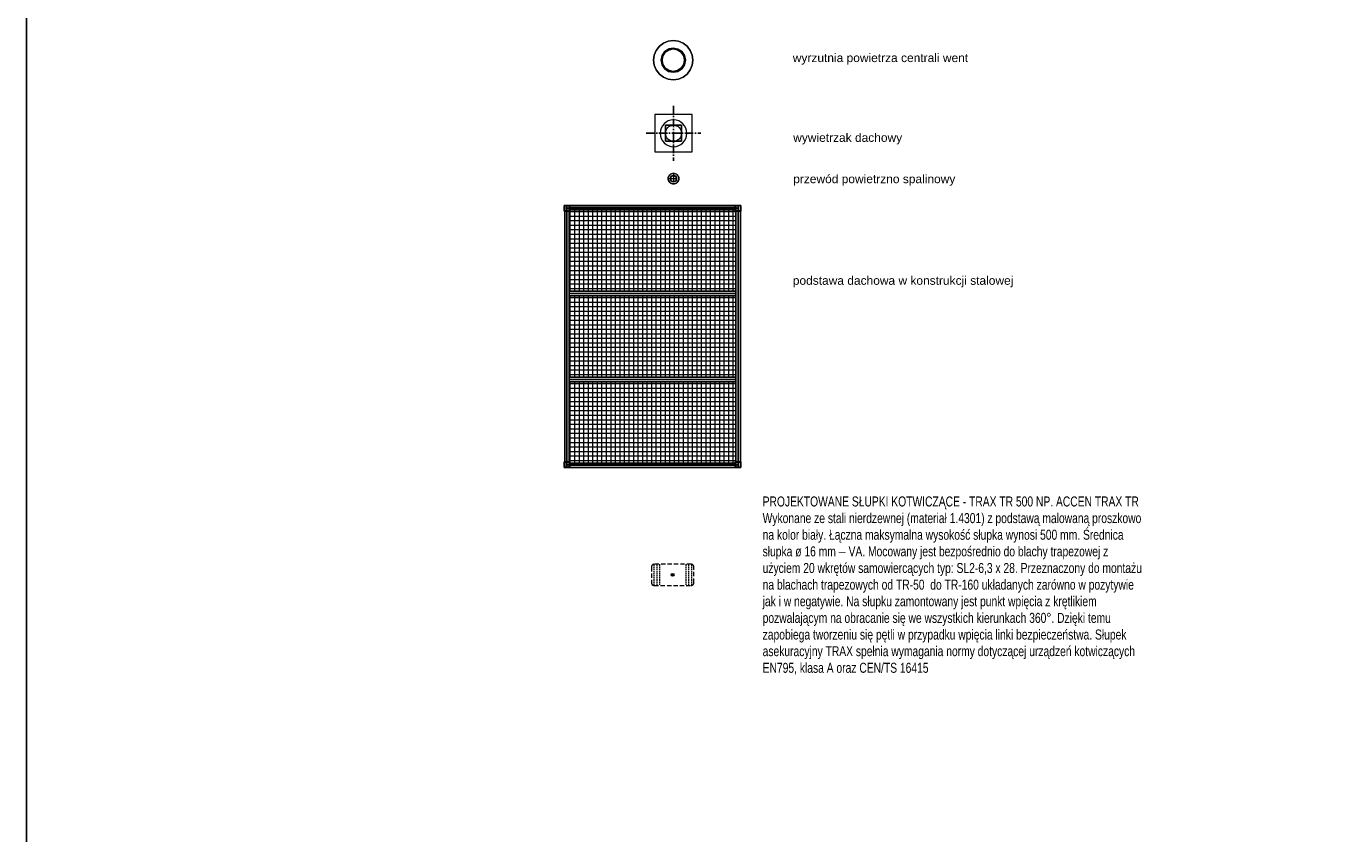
# Model space of a CAD drawing. Header units: centimetres. Extents: x 4120 to 19220, y -7417 to 180.
# Tile 1 of 223: x 4120 to 5970, y -5837 to -4704. Entities that reach past the tile are written whole.
import ezdxf

# ---------------------------------------------------------------- set-up
doc = ezdxf.new("R2010")
doc.units = ezdxf.units.CM
for name, pattern in [('1_VERDECKT', [15, 10, -5]), ('ACAD_ISO10W100', [18, 12, -3, 0, -3]), ('ArcadiaLine12069523096232300848', [20, 10, -10]), ('ArcadiaLine2077533452649863992', [0]), ('DASH', [0.75, 0.5, -0.25])]:
    doc.linetypes.add(name, pattern=pattern)
doc.layers.add('!UWAGI', color=6, linetype='Continuous', plot=False)
doc.layers.add('A-Opisy', color=7, linetype='Continuous', lineweight=5)
doc.layers.add('A_Dach', color=4, linetype='Continuous', lineweight=13)
doc.layers.add('A-Wymiarowanie', color=7, linetype='Continuous', lineweight=15, true_color=0x474747)
doc.layers.add('A_opisy', color=7, linetype='Continuous')
doc.styles.add('GENERATED_STYLE_2', font='arial.ttf')
doc.styles.add('style1', font='ARIALN.TTF', dxfattribs={"width": 0.9})

# ---------------------------------------------------------------- blocks, each defined once
blk = doc.blocks.new('PODSTAWA')
at = {"lineweight": 5, "transparency": 33554559}
h = blk.add_hatch(dxfattribs=at)
h.set_pattern_fill('ANSI37', color=8, scale=2, angle=45)
h.set_pattern_definition([(90, (120, 357.6), (-6.35, 4e-16), []), (180, (120, 357.6), (-8e-16, -6.35), [])])
h.paths.add_polyline_path([(3.2, 356), (4, 356), (4, 357.6), (120, 357.6), (236, 357.6), (236, 356), (236, 356), (236, 356), (236.8, 356), (236.8, 243.5), (120, 243.5), (3.2, 243.5)])
h.paths.add_polyline_path([(3.2, 4), (3.2, 116.5), (120, 116.5), (236.8, 116.5), (236.8, 4), (236, 4), (236, 2.4), (120, 2.4), (4, 2.4), (4, 4)])
h.paths.add_polyline_path([(3.2, 180), (3.2, 122.9), (120, 122.9), (236.8, 122.9), (236.8, 180), (236.8, 237.1), (120, 237.1), (3.2, 237.1)])
at = {"color": 5}
for p, q in [((-4, 356), (-4, 364)), ((-4, 364), (4, 364)), ((-4, 356), (-4, 364)), ((-4, 364), (4, 364)), ((4, 356), (-4, 356)), ((4, 356), (-4, 356)), ((3.6, 363.6), (-3.6, 363.6)), ((-3.6, 363.6), (-3.6, 356.4)), ((-3.6, 356.4), (3.6, 356.4)), ((-3.2, 180), (-3.2, 364)), ((-3.2, 364), (0, 364)), ((0, 364), (0, -4)), ((0, 364), (3.2, 364)), ((0, 360), (0, 0)), ((240, 360), (0, 360)), ((3.2, 364), (3.2, 180)), ((3.2, 360.8), (3.2, 364)), ((3.2, 364), (120, 364)), ((236.8, 360.8), (3.2, 360.8)), ((3.2, 357.6), (3.2, 360.8)), ((120, 357.6), (3.2, 357.6)), ((3.6, 356.4), (3.6, 363.6)), ((4, 364), (4, 356)), ((4, 364), (4, 356)), ((120, 364), (236.8, 364)), ((236.8, 357.6), (120, 357.6)), ((236, 356), (236, 364)), ((236, 364), (244, 364)), ((236, 356), (236, 364)), ((236, 364), (244, 364)), ((244, 356), (236, 356)), ((244, 356), (236, 356)), ((243.6, 363.6), (236.4, 363.6)), ((236.4, 363.6), (236.4, 356.4)), ((236.4, 356.4), (243.6, 356.4)), ((236.8, 180), (236.8, 364)), ((236.8, 364), (240, 364)), ((236.8, 364), (236.8, 360.8)), ((236.8, 360.8), (236.8, 357.6)), ((240, 364), (240, -4)), ((240, 364), (243.2, 364)), ((240, 0), (240, 360)), ((243.2, 364), (243.2, 180)), ((243.6, 356.4), (243.6, 363.6)), ((244, 364), (244, 356)), ((244, 364), (244, 356)), ((3.2, 240.3), (3.2, 243.5)), ((3.2, 243.5), (120, 243.5)), ((120, 243.5), (236.8, 243.5)), ((236.8, 243.5), (236.8, 240.3)), ((236.8, 240.3), (3.2, 240.3)), ((3.2, 237.1), (3.2, 240.3)), ((120, 237.1), (3.2, 237.1)), ((236.8, 237.1), (120, 237.1)), ((236.8, 240.3), (236.8, 237.1)), ((-3.2, -4), (-3.2, 180)), ((3.2, 180), (3.2, -4)), ((236.8, -4), (236.8, 180)), ((243.2, 180), (243.2, -4)), ((3.2, 119.7), (3.2, 122.9)), ((3.2, 122.9), (120, 122.9)), ((236.8, 119.7), (3.2, 119.7)), ((3.2, 116.5), (3.2, 119.7)), ((120, 116.5), (3.2, 116.5)), ((120, 122.9), (236.8, 122.9)), ((236.8, 116.5), (120, 116.5)), ((236.8, 122.9), (236.8, 119.7)), ((236.8, 119.7), (236.8, 116.5)), ((-4, 4), (4, 4)), ((-4, -4), (-4, 4)), ((-4, -4), (-4, 4)), ((-4, 4), (4, 4)), ((3.6, 3.6), (-3.6, 3.6)), ((-3.6, 3.6), (-3.6, -3.6)), ((0, 0), (240, 0)), ((3.2, -0.8), (3.2, 2.4)), ((3.2, 2.4), (120, 2.4)), ((3.6, -3.6), (3.6, 3.6)), ((4, 4), (4, -4)), ((4, 4), (4, -4)), ((120, 2.4), (236.8, 2.4)), ((236, 4), (244, 4)), ((236, -4), (236, 4)), ((236, -4), (236, 4)), ((236, 4), (244, 4)), ((243.6, 3.6), (236.4, 3.6)), ((236.4, 3.6), (236.4, -3.6)), ((236.8, 2.4), (236.8, -0.8)), ((243.6, -3.6), (243.6, 3.6)), ((244, 4), (244, -4)), ((244, 4), (244, -4)), ((4, -4), (-4, -4)), ((4, -4), (-4, -4)), ((-3.6, -3.6), (3.6, -3.6)), ((0, -4), (-3.2, -4)), ((3.2, -4), (0, -4)), ((236.8, -0.8), (3.2, -0.8)), ((3.2, -4), (3.2, -0.8)), ((120, -4), (3.2, -4)), ((236.8, -4), (120, -4)), ((244, -4), (236, -4)), ((244, -4), (236, -4)), ((236.4, -3.6), (243.6, -3.6)), ((236.8, -0.8), (236.8, -4)), ((240, -4), (236.8, -4)), ((243.2, -4), (240, -4))]:
    blk.add_line(p, q, dxfattribs=at)
blk = doc.blocks.new('W2')
at = {"color": 8, "linetype": 'ACAD_ISO10W100', "lineweight": 25}
for p, q in [((0, 38.5), (0, -38.5)), ((-38.5, 0), (38.5, 0))]:
    blk.add_line(p, q, dxfattribs=at)
at = {"color": 8}
for p, q in [((26.2, 26.2), (-26.2, 26.2)), ((-26.2, 26.2), (-26.2, -26.2)), ((26.2, -26.2), (26.2, 26.2)), ((-11.2, -11.2), (-11.2, 11.2)), ((-11.2, 11.2), (11.2, 11.2)), ((11.2, 11.2), (-11.2, 11.2)), ((-11.2, 11.2), (-11.2, -11.2)), ((-11.2, -11.2), (-11.2, 11.2)), ((-11.2, 11.2), (11.2, 11.2)), ((11.2, 11.2), (11.2, -11.2)), ((11.2, -11.2), (11.2, 11.2)), ((11.2, 11.2), (11.2, -11.2)), ((11.2, -11.2), (-11.2, -11.2)), ((-11.2, -11.2), (11.2, -11.2)), ((11.2, -11.2), (-11.2, -11.2)), ((-26.2, -26.2), (26.2, -26.2))]:
    blk.add_line(p, q, dxfattribs=at)
at = {"color": 5}
blk.add_circle((0, 0), 11.3, dxfattribs=at)
for start, end in [(0, 180), (180, 0)]:
    blk.add_arc((0, 0), 18.8, start, end, dxfattribs=at)
blk = doc.blocks.new('zabezp')
at = {"layer": 'A-Wymiarowanie', "true_color": 0x291af9}
h = blk.add_hatch(color=180, dxfattribs=at)
h.dxf.hatch_style = 1
h.paths.add_polyline_path([(-16112.59, 5302.07, 1), (-16114.59, 5302.07, 1)])
at = {"layer": 'A-Wymiarowanie', "color": 180, "linetype": '1_VERDECKT', "ltscale": 0.3, "true_color": 0x291af9}
blk.add_lwpolyline([(-16128.51, 5307.51), (-16128.51, 5296.63, 0.414214), (-16126.51, 5294.63), (-16100.67, 5294.63, 0.414214), (-16098.67, 5296.63), (-16098.67, 5307.51, 0.414214), (-16100.67, 5309.51), (-16126.51, 5309.51, 0.414214)], format="xyb", close=True, dxfattribs=at)
at = {"layer": 'A-Wymiarowanie', "color": 180, "linetype": 'DASH', "ltscale": 2, "true_color": 0x291af9}
for points in [[(-16126.73, 5309.51), (-16126.73, 5294.63)], [(-16124.73, 5309.51), (-16124.73, 5294.63)], [(-16122.73, 5309.51), (-16122.73, 5294.63)], [(-16104.44, 5309.51), (-16104.44, 5294.63)], [(-16102.44, 5309.51), (-16102.44, 5294.63)], [(-16100.44, 5309.51), (-16100.44, 5294.63)]]:
    blk.add_lwpolyline(points, dxfattribs=at)
at = {"layer": 'A-Wymiarowanie', "color": 180, "true_color": 0x291af9}
blk.add_circle((-16113.59, 5302.07), 1, dxfattribs=at)

msp = doc.modelspace()

# ---------------------------------------------------------------- linework, layer by layer
at = {"layer": '!UWAGI'}
msp.add_lwpolyline([(19219.7, -7416.68), (4119.7, -7416.68), (4119.7, 180), (19219.7, 180)], close=True, dxfattribs=at)
at = {"layer": 'A_Dach', "color": 3, "linetype": 'ArcadiaLine2077533452649863992', "lineweight": 18}
for p, q in [((5007.49, -4731.87), (5003.12, -4737.56)), ((5003.12, -4737.56), (5007.49, -4731.87)), ((5013.18, -4727.5), (5007.49, -4731.87)), ((5007.49, -4731.87), (5013.18, -4727.5)), ((5019.82, -4724.75), (5013.18, -4727.5)), ((5013.18, -4727.5), (5019.82, -4724.75)), ((5014.95, -4739.33), (5020.45, -4735.65)), ((5020.45, -4735.65), (5014.95, -4739.33)), ((5019.06, -4737.67), (5022.86, -4736.1)), ((5026.93, -4723.81), (5019.82, -4724.75)), ((5019.82, -4724.75), (5026.93, -4723.81)), ((5020.45, -4735.65), (5026.93, -4734.36)), ((5026.93, -4734.36), (5020.45, -4735.65)), ((5026.93, -4734.36), (5020.83, -4735.58)), ((5026.93, -4735.36), (5020.83, -4736.58)), ((5020.83, -4736.58), (5026.93, -4735.36)), ((5026.93, -4735.36), (5020.83, -4736.58)), ((5026.93, -4735.36), (5020.83, -4736.58)), ((5020.83, -4736.58), (5026.93, -4735.36)), ((5020.91, -4736.76), (5026.93, -4735.56)), ((5021.59, -4736.63), (5026.93, -4735.56)), ((5022.86, -4736.1), (5021.59, -4736.63)), ((5022.51, -4736.24), (5023.96, -4735.96)), ((5026.93, -4735.56), (5022.86, -4736.1)), ((5022.86, -4736.1), (5026.93, -4735.56)), ((5034.05, -4724.75), (5026.93, -4723.81)), ((5026.93, -4723.81), (5034.05, -4724.75)), ((5033.42, -4735.65), (5026.93, -4734.36)), ((5026.93, -4734.36), (5033.42, -4735.65)), ((5033.42, -4735.65), (5026.93, -4734.36)), ((5033.04, -4736.58), (5026.93, -4735.36)), ((5026.93, -4735.36), (5033.04, -4736.58)), ((5033.04, -4736.58), (5026.93, -4735.36)), ((5033.04, -4736.58), (5026.93, -4735.36)), ((5026.93, -4735.36), (5033.04, -4736.58)), ((5026.93, -4735.56), (5032.96, -4736.76)), ((5026.93, -4735.56), (5032.28, -4736.63)), ((5031.01, -4736.1), (5026.93, -4735.56)), ((5026.93, -4735.56), (5031.01, -4736.1)), ((5029.91, -4735.96), (5031.35, -4736.24)), ((5032.28, -4736.63), (5031.01, -4736.1)), ((5031.01, -4736.1), (5034.81, -4737.67)), ((5038.92, -4739.33), (5033.42, -4735.65)), ((5033.42, -4735.65), (5038.92, -4739.33)), ((5038.92, -4739.33), (5033.42, -4735.65)), ((5040.68, -4727.5), (5034.05, -4724.75)), ((5034.05, -4724.75), (5040.68, -4727.5)), ((5046.38, -4731.87), (5040.68, -4727.5)), ((5040.68, -4727.5), (5046.38, -4731.87)), ((5042.88, -4729.19), (5042.88, -4729.55)), ((5050.75, -4737.56), (5046.38, -4731.87)), ((5046.38, -4731.87), (5050.75, -4737.56)), ((5000.37, -4744.2), (4999.43, -4751.31)), ((4999.43, -4751.31), (5000.37, -4744.2)), ((4999.43, -4751.31), (5000.37, -4758.43)), ((5000.37, -4758.43), (4999.43, -4751.31)), ((5003.12, -4737.56), (5000.37, -4744.2)), ((5000.37, -4744.2), (5003.12, -4737.56)), ((5011.27, -4744.83), (5009.98, -4751.31)), ((5009.98, -4751.31), (5011.27, -4744.83)), ((5011.27, -4744.83), (5009.98, -4751.31)), ((5009.98, -4751.31), (5011.27, -4757.8)), ((5011.27, -4757.8), (5009.98, -4751.31)), ((5009.98, -4751.31), (5011.27, -4757.8)), ((5010.98, -4751.31), (5012.2, -4745.21)), ((5012.2, -4745.21), (5010.98, -4751.31)), ((5010.98, -4751.31), (5012.2, -4745.21)), ((5010.98, -4750.93), (5010.98, -4751.31)), ((5010.98, -4751.31), (5012.2, -4757.42)), ((5012.2, -4757.42), (5010.98, -4751.31)), ((5010.98, -4751.31), (5012.2, -4757.42)), ((5012.2, -4757.42), (5010.98, -4751.31)), ((5012.2, -4745.21), (5010.99, -4751.31)), ((5012.2, -4745.21), (5010.99, -4751.31)), ((5011.18, -4751.31), (5012.38, -4745.29)), ((5011.18, -4751.31), (5012.25, -4745.96)), ((5011.72, -4747.24), (5011.18, -4751.31)), ((5011.18, -4751.31), (5011.72, -4747.24)), ((5012.38, -4757.34), (5011.18, -4751.31)), ((5012.25, -4756.66), (5011.18, -4751.31)), ((5011.18, -4751.31), (5011.72, -4755.39)), ((5011.72, -4755.39), (5011.18, -4751.31)), ((5011.27, -4744.83), (5014.95, -4739.33)), ((5014.95, -4739.33), (5011.27, -4744.83)), ((5011.86, -4743.95), (5011.27, -4744.83)), ((5011.58, -4748.34), (5011.86, -4746.89)), ((5011.86, -4755.73), (5011.58, -4754.29)), ((5011.72, -4747.24), (5013.29, -4743.44)), ((5012.25, -4745.96), (5011.72, -4747.24)), ((5015.66, -4740.04), (5012.2, -4745.21)), ((5012.2, -4745.21), (5015.66, -4740.04)), ((5015.66, -4740.04), (5012.2, -4745.21)), ((5015.66, -4740.04), (5012.2, -4745.21)), ((5012.2, -4745.21), (5015.66, -4740.04)), ((5012.77, -4744.71), (5012.25, -4745.96)), ((5012.25, -4745.96), (5012.38, -4745.29)), ((5012.38, -4745.29), (5015.8, -4740.18)), ((5012.38, -4745.29), (5012.77, -4744.71)), ((5012.77, -4744.71), (5015.8, -4740.18)), ((5013.29, -4743.44), (5012.77, -4744.71)), ((5013.15, -4743.78), (5013.97, -4742.56)), ((5015.8, -4740.18), (5013.29, -4743.44)), ((5013.29, -4743.44), (5015.8, -4740.18)), ((5020.83, -4736.58), (5015.66, -4740.04)), ((5015.66, -4740.04), (5020.83, -4736.58)), ((5020.83, -4736.58), (5015.66, -4740.04)), ((5020.83, -4736.58), (5015.66, -4740.04)), ((5015.66, -4740.04), (5020.83, -4736.58)), ((5015.8, -4740.18), (5020.91, -4736.76)), ((5015.8, -4740.18), (5020.33, -4737.15)), ((5019.06, -4737.67), (5015.8, -4740.18)), ((5015.8, -4740.18), (5019.06, -4737.67)), ((5018.18, -4738.35), (5019.4, -4737.53)), ((5020.33, -4737.15), (5019.06, -4737.67)), ((5021.59, -4736.63), (5020.33, -4737.15)), ((5020.33, -4737.15), (5020.91, -4736.76)), ((5020.91, -4736.76), (5021.59, -4736.63)), ((5032.28, -4736.63), (5032.96, -4736.76)), ((5033.54, -4737.15), (5032.28, -4736.63)), ((5032.96, -4736.76), (5038.07, -4740.18)), ((5032.96, -4736.76), (5033.54, -4737.15)), ((5038.21, -4740.04), (5033.04, -4736.58)), ((5033.04, -4736.58), (5038.21, -4740.04)), ((5038.21, -4740.04), (5033.04, -4736.58)), ((5038.21, -4740.04), (5033.04, -4736.58)), ((5033.04, -4736.58), (5038.21, -4740.04)), ((5033.54, -4737.15), (5038.07, -4740.18)), ((5034.81, -4737.67), (5033.54, -4737.15)), ((5034.46, -4737.53), (5035.69, -4738.35)), ((5038.07, -4740.18), (5034.81, -4737.67)), ((5034.81, -4737.67), (5038.07, -4740.18)), ((5038.07, -4740.18), (5041.49, -4745.29)), ((5038.07, -4740.18), (5041.1, -4744.71)), ((5040.57, -4743.44), (5038.07, -4740.18)), ((5038.07, -4740.18), (5040.57, -4743.44)), ((5041.67, -4745.21), (5038.21, -4740.04)), ((5038.21, -4740.04), (5041.67, -4745.21)), ((5041.67, -4745.21), (5038.21, -4740.04)), ((5041.67, -4745.21), (5038.21, -4740.04)), ((5038.21, -4740.04), (5041.67, -4745.21)), ((5042.59, -4744.83), (5038.92, -4739.33)), ((5038.92, -4739.33), (5042.59, -4744.83)), ((5042.59, -4744.83), (5038.92, -4739.33)), ((5039.9, -4742.56), (5040.72, -4743.78)), ((5041.1, -4744.71), (5040.57, -4743.44)), ((5040.57, -4743.44), (5042.15, -4747.24)), ((5041.1, -4744.71), (5041.49, -4745.29)), ((5041.62, -4745.96), (5041.1, -4744.71)), ((5041.49, -4745.29), (5042.68, -4751.31)), ((5041.49, -4745.29), (5041.62, -4745.96)), ((5042.68, -4751.31), (5041.49, -4757.34)), ((5041.62, -4745.96), (5042.68, -4751.31)), ((5042.15, -4747.24), (5041.62, -4745.96)), ((5042.68, -4751.31), (5041.62, -4756.66)), ((5042.88, -4751.31), (5041.67, -4745.21)), ((5041.67, -4745.21), (5042.88, -4751.31)), ((5042.88, -4751.31), (5041.67, -4745.21)), ((5042.88, -4751.31), (5041.67, -4745.21)), ((5041.67, -4745.21), (5042.88, -4751.31)), ((5041.67, -4757.42), (5042.88, -4751.31)), ((5042.88, -4751.31), (5041.67, -4757.42)), ((5041.67, -4757.42), (5042.88, -4751.31)), ((5042.88, -4751.31), (5041.67, -4757.42)), ((5042.01, -4746.89), (5042.29, -4748.34)), ((5042.29, -4754.29), (5042.01, -4755.73)), ((5042.68, -4751.31), (5042.15, -4747.24)), ((5042.15, -4747.24), (5042.68, -4751.31)), ((5042.15, -4755.39), (5042.68, -4751.31)), ((5042.68, -4751.31), (5042.15, -4755.39)), ((5043.88, -4751.31), (5042.59, -4744.83)), ((5042.59, -4744.83), (5043.88, -4751.31)), ((5043.88, -4751.31), (5042.59, -4744.83)), ((5042.59, -4757.8), (5043.88, -4751.31)), ((5043.88, -4751.31), (5042.59, -4757.8)), ((5042.59, -4757.8), (5043.88, -4751.31)), ((5042.88, -4751.31), (5042.88, -4750.93)), ((5053.5, -4744.2), (5050.75, -4737.56)), ((5050.75, -4737.56), (5053.5, -4744.2)), ((5054.43, -4751.31), (5053.5, -4744.2)), ((5053.5, -4744.2), (5054.43, -4751.31)), ((5053.5, -4758.43), (5054.43, -4751.31)), ((5054.43, -4751.31), (5053.5, -4758.43)), ((5000.37, -4758.43), (5003.12, -4765.06)), ((5003.12, -4765.06), (5000.37, -4758.43)), ((5003.12, -4765.06), (5007.49, -4770.76)), ((5007.49, -4770.76), (5003.12, -4765.06)), ((5007.49, -4770.76), (5013.18, -4775.13)), ((5013.18, -4775.13), (5007.49, -4770.76)), ((5011.27, -4757.8), (5014.95, -4763.3)), ((5014.95, -4763.3), (5011.27, -4757.8)), ((5011.27, -4757.8), (5014.95, -4763.3)), ((5011.72, -4755.39), (5012.25, -4756.66)), ((5013.29, -4759.19), (5011.72, -4755.39)), ((5012.2, -4757.42), (5015.66, -4762.59)), ((5015.66, -4762.59), (5012.2, -4757.42)), ((5012.2, -4757.42), (5015.66, -4762.59)), ((5012.2, -4757.42), (5015.66, -4762.59)), ((5015.66, -4762.59), (5012.2, -4757.42)), ((5012.38, -4757.34), (5012.25, -4756.66)), ((5012.25, -4756.66), (5012.77, -4757.92)), ((5015.8, -4762.45), (5012.38, -4757.34)), ((5012.77, -4757.92), (5012.38, -4757.34)), ((5015.8, -4762.45), (5012.77, -4757.92)), ((5012.77, -4757.92), (5013.29, -4759.19)), ((5013.97, -4760.07), (5013.15, -4758.84)), ((5013.29, -4759.19), (5015.8, -4762.45)), ((5015.8, -4762.45), (5013.29, -4759.19)), ((5014.95, -4763.3), (5020.45, -4766.97)), ((5020.45, -4766.97), (5014.95, -4763.3)), ((5014.95, -4763.3), (5020.45, -4766.97)), ((5015.66, -4762.59), (5020.83, -4766.05)), ((5020.83, -4766.05), (5015.66, -4762.59)), ((5015.66, -4762.59), (5020.83, -4766.05)), ((5015.66, -4762.59), (5020.83, -4766.05)), ((5020.83, -4766.05), (5015.66, -4762.59)), ((5020.91, -4765.87), (5015.8, -4762.45)), ((5020.33, -4765.48), (5015.8, -4762.45)), ((5015.8, -4762.45), (5019.06, -4764.95)), ((5019.06, -4764.95), (5015.8, -4762.45)), ((5019.4, -4765.1), (5018.18, -4764.28)), ((5019.06, -4764.95), (5020.33, -4765.48)), ((5022.86, -4766.53), (5019.06, -4764.95)), ((5020.91, -4765.87), (5020.33, -4765.48)), ((5020.33, -4765.48), (5021.59, -4766)), ((5020.45, -4766.97), (5026.93, -4768.26)), ((5026.93, -4768.26), (5020.45, -4766.97)), ((5020.45, -4766.97), (5026.93, -4768.26)), ((5020.83, -4766.05), (5026.93, -4767.26)), ((5026.93, -4767.26), (5020.83, -4766.05)), ((5020.83, -4766.05), (5026.93, -4767.26)), ((5020.83, -4766.05), (5026.93, -4767.26)), ((5026.93, -4767.26), (5020.83, -4766.05)), ((5026.93, -4767.06), (5020.91, -4765.87)), ((5021.59, -4766), (5020.91, -4765.87)), ((5026.93, -4767.06), (5021.59, -4766)), ((5021.59, -4766), (5022.86, -4766.53)), ((5023.96, -4766.67), (5022.51, -4766.38)), ((5022.86, -4766.53), (5026.93, -4767.06)), ((5026.93, -4767.06), (5022.86, -4766.53)), ((5032.96, -4765.87), (5026.93, -4767.06)), ((5032.28, -4766), (5026.93, -4767.06)), ((5026.93, -4767.26), (5033.04, -4766.05)), ((5033.04, -4766.05), (5026.93, -4767.26)), ((5026.93, -4767.26), (5033.04, -4766.05)), ((5026.93, -4767.26), (5033.04, -4766.05)), ((5033.04, -4766.05), (5026.93, -4767.26)), ((5026.93, -4767.06), (5031.01, -4766.53)), ((5031.01, -4766.53), (5026.93, -4767.06)), ((5026.93, -4768.26), (5033.42, -4766.97)), ((5033.42, -4766.97), (5026.93, -4768.26)), ((5026.93, -4768.26), (5033.42, -4766.97)), ((5031.35, -4766.38), (5029.91, -4766.67)), ((5034.81, -4764.95), (5031.01, -4766.53)), ((5031.01, -4766.53), (5032.28, -4766)), ((5032.28, -4766), (5033.54, -4765.48)), ((5032.96, -4765.87), (5032.28, -4766)), ((5038.07, -4762.45), (5032.96, -4765.87)), ((5033.54, -4765.48), (5032.96, -4765.87)), ((5033.04, -4766.05), (5038.21, -4762.59)), ((5038.21, -4762.59), (5033.04, -4766.05)), ((5033.04, -4766.05), (5038.21, -4762.59)), ((5033.04, -4766.05), (5038.21, -4762.59)), ((5038.21, -4762.59), (5033.04, -4766.05)), ((5033.42, -4766.97), (5038.92, -4763.3)), ((5038.92, -4763.3), (5033.42, -4766.97)), ((5033.42, -4766.97), (5038.92, -4763.3)), ((5038.07, -4762.45), (5033.54, -4765.48)), ((5033.54, -4765.48), (5034.81, -4764.95)), ((5035.69, -4764.28), (5034.46, -4765.1)), ((5034.81, -4764.95), (5038.07, -4762.45)), ((5038.07, -4762.45), (5034.81, -4764.95)), ((5041.49, -4757.34), (5038.07, -4762.45)), ((5041.1, -4757.92), (5038.07, -4762.45)), ((5038.07, -4762.45), (5040.57, -4759.19)), ((5040.57, -4759.19), (5038.07, -4762.45)), ((5038.21, -4762.59), (5041.67, -4757.42)), ((5041.67, -4757.42), (5038.21, -4762.59)), ((5038.21, -4762.59), (5041.67, -4757.42)), ((5038.21, -4762.59), (5041.67, -4757.42)), ((5041.67, -4757.42), (5038.21, -4762.59)), ((5038.92, -4763.3), (5042.59, -4757.8)), ((5042.59, -4757.8), (5038.92, -4763.3)), ((5038.92, -4763.3), (5042.59, -4757.8)), ((5040.72, -4758.84), (5039.9, -4760.07)), ((5042.15, -4755.39), (5040.57, -4759.19)), ((5040.57, -4759.19), (5041.1, -4757.92)), ((5040.68, -4775.13), (5046.38, -4770.76)), ((5046.38, -4770.76), (5040.68, -4775.13)), ((5041.1, -4757.92), (5041.62, -4756.66)), ((5041.49, -4757.34), (5041.1, -4757.92)), ((5041.62, -4756.66), (5041.49, -4757.34)), ((5041.62, -4756.66), (5042.15, -4755.39)), ((5046.38, -4770.76), (5050.75, -4765.06)), ((5050.75, -4765.06), (5046.38, -4770.76)), ((5050.75, -4765.06), (5053.5, -4758.43)), ((5053.5, -4758.43), (5050.75, -4765.06)), ((5013.18, -4775.13), (5019.82, -4777.88)), ((5019.82, -4777.88), (5013.18, -4775.13)), ((5019.82, -4777.88), (5026.93, -4778.81)), ((5026.93, -4778.81), (5019.82, -4777.88)), ((5026.93, -4778.81), (5034.05, -4777.88)), ((5034.05, -4777.88), (5026.93, -4778.81)), ((5034.05, -4777.88), (5040.68, -4775.13)), ((5040.68, -4775.13), (5034.05, -4777.88))]:
    msp.add_line(p, q, dxfattribs=at)
at = {"layer": 'A_Dach', "color": 3, "linetype": 'ArcadiaLine12069523096232300848', "lineweight": 18}
for p, q in [((5019.97, -4916.06), (5019.83, -4917.51)), ((5019.83, -4917.51), (5019.97, -4916.06)), ((5019.83, -4917.51), (5019.97, -4918.96)), ((5019.97, -4918.96), (5019.83, -4917.51)), ((5019.83, -4917.51), (5034.67, -4917.51)), ((5020.39, -4914.67), (5019.97, -4916.06)), ((5019.97, -4916.06), (5020.39, -4914.67)), ((5019.97, -4918.96), (5020.39, -4920.35)), ((5020.39, -4920.35), (5019.97, -4918.96)), ((5021.08, -4913.39), (5020.39, -4914.67)), ((5020.39, -4914.67), (5021.08, -4913.39)), ((5020.39, -4920.35), (5021.08, -4921.63)), ((5021.08, -4921.63), (5020.39, -4920.35)), ((5022, -4912.26), (5021.08, -4913.39)), ((5021.08, -4913.39), (5022, -4912.26)), ((5023.12, -4911.34), (5022, -4912.26)), ((5022, -4912.26), (5023.12, -4911.34)), ((5023.23, -4915.85), (5022.9, -4917.51)), ((5023.23, -4915.85), (5022.9, -4917.51)), ((5022.9, -4917.51), (5023.23, -4915.85)), ((5023.23, -4915.85), (5022.9, -4917.51)), ((5023.23, -4915.85), (5022.9, -4917.51)), ((5023.23, -4915.85), (5022.9, -4917.51)), ((5022.9, -4917.51), (5023.23, -4915.85)), ((5022.9, -4917.51), (5023.23, -4915.85)), ((5022.9, -4917.51), (5023.23, -4919.17)), ((5022.9, -4917.51), (5023.23, -4919.17)), ((5023.23, -4919.17), (5022.9, -4917.51)), ((5022.9, -4917.51), (5023.23, -4919.17)), ((5022.9, -4917.51), (5023.23, -4919.17)), ((5022.9, -4917.51), (5023.23, -4919.17)), ((5023.23, -4919.17), (5022.9, -4917.51)), ((5023.23, -4919.17), (5022.9, -4917.51)), ((5023.01, -4917.51), (5023.33, -4915.89)), ((5023.15, -4916.41), (5023.01, -4917.51)), ((5023.01, -4917.51), (5023.15, -4916.41)), ((5023.29, -4918.95), (5023.01, -4917.51)), ((5023.01, -4917.51), (5023.15, -4918.61)), ((5023.15, -4918.61), (5023.01, -4917.51)), ((5024.41, -4910.65), (5023.12, -4911.34)), ((5023.12, -4911.34), (5024.41, -4910.65)), ((5023.57, -4915.39), (5023.15, -4916.41)), ((5023.15, -4916.41), (5023.57, -4915.39)), ((5023.15, -4918.61), (5023.29, -4918.95)), ((5023.57, -4919.63), (5023.15, -4918.61)), ((5024.17, -4914.44), (5023.23, -4915.85)), ((5024.17, -4914.44), (5023.23, -4915.85)), ((5023.23, -4915.85), (5024.17, -4914.44)), ((5024.17, -4914.44), (5023.23, -4915.85)), ((5024.17, -4914.44), (5023.23, -4915.85)), ((5024.17, -4914.44), (5023.23, -4915.85)), ((5023.23, -4915.85), (5024.17, -4914.44)), ((5023.23, -4915.85), (5024.17, -4914.44)), ((5023.23, -4919.17), (5024.17, -4920.58)), ((5023.23, -4919.17), (5024.17, -4920.58)), ((5024.17, -4920.58), (5023.23, -4919.17)), ((5023.23, -4919.17), (5024.17, -4920.58)), ((5023.23, -4919.17), (5024.17, -4920.58)), ((5023.23, -4919.17), (5024.17, -4920.58)), ((5024.17, -4920.58), (5023.23, -4919.17)), ((5024.17, -4920.58), (5023.23, -4919.17)), ((5023.33, -4919.13), (5023.29, -4918.95)), ((5023.29, -4918.95), (5023.43, -4919.29)), ((5023.33, -4915.89), (5024.25, -4914.51)), ((5023.43, -4919.29), (5023.33, -4919.13)), ((5024.25, -4920.51), (5023.43, -4919.29)), ((5023.43, -4919.29), (5023.57, -4919.63)), ((5024.25, -4914.51), (5023.57, -4915.39)), ((5023.57, -4915.39), (5024.25, -4914.51)), ((5023.57, -4919.63), (5024.25, -4920.51)), ((5024.25, -4920.51), (5023.57, -4919.63)), ((5025.58, -4913.49), (5024.17, -4914.44)), ((5025.58, -4913.49), (5024.17, -4914.44)), ((5024.17, -4914.44), (5025.58, -4913.49)), ((5025.58, -4913.49), (5024.17, -4914.44)), ((5025.58, -4913.49), (5024.17, -4914.44)), ((5024.17, -4914.44), (5025.58, -4913.49)), ((5024.17, -4914.44), (5025.58, -4913.49)), ((5024.17, -4920.58), (5025.58, -4921.52)), ((5024.17, -4920.58), (5025.58, -4921.52)), ((5025.58, -4921.52), (5024.17, -4920.58)), ((5024.17, -4920.58), (5025.58, -4921.52)), ((5024.17, -4920.58), (5025.58, -4921.52)), ((5024.17, -4920.58), (5025.58, -4921.52)), ((5025.58, -4921.52), (5024.17, -4920.58)), ((5025.58, -4921.52), (5024.17, -4920.58)), ((5024.25, -4914.51), (5025.62, -4913.59)), ((5025.13, -4913.84), (5024.25, -4914.51)), ((5024.25, -4914.51), (5025.13, -4913.84)), ((5025.47, -4921.32), (5024.25, -4920.51)), ((5024.25, -4920.51), (5024.25, -4920.51)), ((5024.25, -4920.51), (5024.25, -4920.51)), ((5024.25, -4920.51), (5024.25, -4920.51)), ((5024.25, -4920.51), (5025.13, -4921.18)), ((5025.13, -4921.18), (5024.25, -4920.51)), ((5025.8, -4910.23), (5024.41, -4910.65)), ((5024.41, -4910.65), (5025.8, -4910.23)), ((5026.15, -4913.41), (5025.13, -4913.84)), ((5025.13, -4913.84), (5026.15, -4913.41)), ((5025.13, -4921.18), (5025.47, -4921.32)), ((5026.15, -4921.6), (5025.13, -4921.18)), ((5025.62, -4921.43), (5025.47, -4921.32)), ((5025.47, -4921.32), (5025.81, -4921.46)), ((5027.25, -4913.16), (5025.58, -4913.49)), ((5027.24, -4913.16), (5025.58, -4913.49)), ((5025.58, -4913.49), (5027.25, -4913.16)), ((5027.24, -4913.16), (5025.58, -4913.49)), ((5027.25, -4913.16), (5025.58, -4913.49)), ((5025.58, -4913.49), (5027.25, -4913.16)), ((5025.58, -4913.49), (5027.25, -4913.16)), ((5025.62, -4913.59), (5027.25, -4913.27)), ((5025.81, -4921.46), (5025.62, -4921.43)), ((5027.25, -4910.09), (5025.8, -4910.23)), ((5025.8, -4910.23), (5027.25, -4910.09)), ((5027.25, -4913.27), (5026.15, -4913.41)), ((5026.15, -4913.41), (5027.25, -4913.27)), ((5027.25, -4913.16), (5027.08, -4913.16)), ((5027.08, -4913.16), (5027.25, -4913.16)), ((5027.25, -4913.16), (5027.16, -4913.18)), ((5028.69, -4910.23), (5027.25, -4910.09)), ((5027.25, -4910.09), (5028.69, -4910.23)), ((5027.25, -4910.09), (5027.25, -4924.93)), ((5028.91, -4913.49), (5027.25, -4913.16)), ((5028.91, -4913.49), (5027.25, -4913.16)), ((5027.25, -4913.16), (5028.91, -4913.49)), ((5028.91, -4913.49), (5027.25, -4913.16)), ((5027.25, -4913.16), (5028.91, -4913.49)), ((5027.25, -4913.16), (5028.91, -4913.49)), ((5027.25, -4913.27), (5028.87, -4913.59)), ((5028.34, -4913.41), (5027.25, -4913.27)), ((5027.25, -4913.27), (5028.34, -4913.41)), ((5029.37, -4913.84), (5028.34, -4913.41)), ((5028.34, -4913.41), (5029.37, -4913.84)), ((5029.37, -4921.18), (5028.34, -4921.6)), ((5030.09, -4910.65), (5028.69, -4910.23)), ((5028.69, -4910.23), (5030.09, -4910.65)), ((5028.69, -4921.46), (5029.02, -4921.32)), ((5028.87, -4921.43), (5028.69, -4921.46)), ((5028.87, -4913.59), (5030.24, -4914.51)), ((5029.02, -4921.32), (5028.87, -4921.43)), ((5030.32, -4914.44), (5028.91, -4913.49)), ((5030.32, -4914.44), (5028.91, -4913.49)), ((5028.91, -4913.49), (5030.32, -4914.44)), ((5030.32, -4914.44), (5028.91, -4913.49)), ((5030.32, -4914.44), (5028.91, -4913.49)), ((5028.91, -4913.49), (5030.32, -4914.44)), ((5028.91, -4913.49), (5030.32, -4914.44)), ((5028.91, -4921.52), (5030.32, -4920.58)), ((5028.91, -4921.52), (5030.32, -4920.58)), ((5030.32, -4920.58), (5028.91, -4921.52)), ((5028.91, -4921.52), (5030.32, -4920.58)), ((5028.91, -4921.52), (5030.32, -4920.58)), ((5030.32, -4920.58), (5028.91, -4921.52)), ((5030.32, -4920.58), (5028.91, -4921.52)), ((5030.24, -4920.51), (5029.02, -4921.32)), ((5029.02, -4921.32), (5029.37, -4921.18)), ((5030.24, -4914.51), (5029.37, -4913.84)), ((5029.37, -4913.84), (5030.24, -4914.51)), ((5029.37, -4921.18), (5030.24, -4920.51)), ((5030.24, -4920.51), (5029.37, -4921.18)), ((5031.37, -4911.34), (5030.09, -4910.65)), ((5030.09, -4910.65), (5031.37, -4911.34)), ((5030.24, -4914.51), (5031.16, -4915.89)), ((5030.92, -4915.39), (5030.24, -4914.51)), ((5030.24, -4914.51), (5030.92, -4915.39)), ((5031.06, -4919.29), (5030.24, -4920.51)), ((5030.24, -4920.51), (5030.92, -4919.63)), ((5030.92, -4919.63), (5030.24, -4920.51)), ((5031.26, -4915.85), (5030.32, -4914.44)), ((5031.26, -4915.85), (5030.32, -4914.44)), ((5030.32, -4914.44), (5031.26, -4915.85)), ((5031.26, -4915.85), (5030.32, -4914.44)), ((5031.26, -4915.85), (5030.32, -4914.44)), ((5030.32, -4914.44), (5031.26, -4915.85)), ((5030.32, -4914.44), (5031.26, -4915.85)), ((5030.32, -4920.58), (5031.26, -4919.17)), ((5030.32, -4920.58), (5031.26, -4919.17)), ((5031.26, -4919.17), (5030.32, -4920.58)), ((5030.32, -4920.58), (5031.26, -4919.17)), ((5030.32, -4920.58), (5031.26, -4919.17)), ((5031.26, -4919.17), (5030.32, -4920.58)), ((5031.26, -4919.17), (5030.32, -4920.58)), ((5031.34, -4916.41), (5030.92, -4915.39)), ((5030.92, -4915.39), (5031.34, -4916.41)), ((5031.34, -4918.61), (5030.92, -4919.63)), ((5030.92, -4919.63), (5031.06, -4919.29)), ((5031.06, -4919.29), (5031.2, -4918.95)), ((5031.16, -4919.13), (5031.06, -4919.29)), ((5031.16, -4915.89), (5031.49, -4917.51)), ((5031.2, -4918.95), (5031.16, -4919.13)), ((5031.49, -4917.51), (5031.2, -4918.95)), ((5031.2, -4918.95), (5031.34, -4918.61)), ((5031.59, -4917.51), (5031.26, -4915.85)), ((5031.59, -4917.51), (5031.26, -4915.85)), ((5031.26, -4915.85), (5031.59, -4917.51)), ((5031.59, -4917.51), (5031.26, -4915.85)), ((5031.59, -4917.51), (5031.26, -4915.85)), ((5031.26, -4915.85), (5031.59, -4917.51)), ((5031.26, -4915.85), (5031.59, -4917.51)), ((5031.26, -4919.17), (5031.59, -4917.51)), ((5031.26, -4919.17), (5031.59, -4917.51)), ((5031.59, -4917.51), (5031.26, -4919.17)), ((5031.26, -4919.17), (5031.59, -4917.51)), ((5031.26, -4919.17), (5031.59, -4917.51)), ((5031.59, -4917.51), (5031.26, -4919.17)), ((5031.59, -4917.51), (5031.26, -4919.17)), ((5031.49, -4917.51), (5031.34, -4916.41)), ((5031.34, -4916.41), (5031.49, -4917.51)), ((5031.34, -4918.61), (5031.49, -4917.51)), ((5031.49, -4917.51), (5031.34, -4918.61)), ((5032.49, -4912.26), (5031.37, -4911.34)), ((5031.37, -4911.34), (5032.49, -4912.26)), ((5033.42, -4913.39), (5032.49, -4912.26)), ((5032.49, -4912.26), (5033.42, -4913.39)), ((5034.1, -4914.67), (5033.42, -4913.39)), ((5033.42, -4913.39), (5034.1, -4914.67)), ((5033.42, -4921.63), (5034.1, -4920.35)), ((5034.1, -4920.35), (5033.42, -4921.63)), ((5034.52, -4916.06), (5034.1, -4914.67)), ((5034.1, -4914.67), (5034.52, -4916.06)), ((5034.1, -4920.35), (5034.52, -4918.96)), ((5034.52, -4918.96), (5034.1, -4920.35)), ((5034.67, -4917.51), (5034.52, -4916.06)), ((5034.52, -4916.06), (5034.67, -4917.51)), ((5034.52, -4918.96), (5034.67, -4917.51)), ((5034.67, -4917.51), (5034.52, -4918.96)), ((5021.08, -4921.63), (5022, -4922.75)), ((5022, -4922.75), (5021.08, -4921.63)), ((5022, -4922.75), (5023.12, -4923.68)), ((5023.12, -4923.68), (5022, -4922.75)), ((5023.12, -4923.68), (5024.41, -4924.36)), ((5024.41, -4924.36), (5023.12, -4923.68)), ((5024.41, -4924.36), (5025.8, -4924.79)), ((5025.8, -4924.79), (5024.41, -4924.36)), ((5025.58, -4921.52), (5027.25, -4921.85)), ((5025.58, -4921.52), (5027.24, -4921.85)), ((5027.25, -4921.85), (5025.58, -4921.52)), ((5025.58, -4921.52), (5026.47, -4921.7)), ((5025.58, -4921.52), (5027.24, -4921.85)), ((5025.58, -4921.52), (5027.25, -4921.85)), ((5027.25, -4921.85), (5025.58, -4921.52)), ((5027.25, -4921.85), (5025.58, -4921.52)), ((5025.8, -4924.79), (5027.25, -4924.93)), ((5027.25, -4924.93), (5025.8, -4924.79)), ((5027.25, -4921.75), (5025.81, -4921.46)), ((5025.81, -4921.46), (5026.15, -4921.6)), ((5026.15, -4921.6), (5027.25, -4921.75)), ((5027.25, -4921.75), (5026.15, -4921.6)), ((5027.08, -4921.85), (5027.25, -4921.85)), ((5027.25, -4921.85), (5027.08, -4921.85)), ((5027.16, -4921.84), (5027.25, -4921.85)), ((5028.69, -4921.46), (5027.25, -4921.75)), ((5027.25, -4921.85), (5028.91, -4921.52)), ((5027.25, -4921.85), (5028.91, -4921.52)), ((5028.91, -4921.52), (5027.25, -4921.85)), ((5027.25, -4921.85), (5028.91, -4921.52)), ((5028.91, -4921.52), (5027.25, -4921.85)), ((5028.91, -4921.52), (5027.25, -4921.85)), ((5027.25, -4921.75), (5028.34, -4921.6)), ((5028.34, -4921.6), (5027.25, -4921.75)), ((5027.25, -4924.93), (5028.69, -4924.79)), ((5028.69, -4924.79), (5027.25, -4924.93)), ((5028.34, -4921.6), (5028.69, -4921.46)), ((5028.69, -4924.79), (5030.09, -4924.36)), ((5030.09, -4924.36), (5028.69, -4924.79)), ((5030.09, -4924.36), (5031.37, -4923.68)), ((5031.37, -4923.68), (5030.09, -4924.36)), ((5031.37, -4923.68), (5032.49, -4922.75)), ((5032.49, -4922.75), (5031.37, -4923.68)), ((5032.49, -4922.75), (5033.42, -4921.63)), ((5033.42, -4921.63), (5032.49, -4922.75))]:
    msp.add_line(p, q, dxfattribs=at)

# ---------------------------------------------------------------- block references
msp.add_blockref('PODSTAWA', (4877.88, -5319))
at = {"layer": 'A-Wymiarowanie', "xscale": 2, "yscale": 2, "zscale": 2, "rotation": 359.9999999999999}
msp.add_blockref('zabezp', (37253.24, -16077.69), dxfattribs=at)
at = {"layer": 'A_Dach'}
msp.add_blockref('W2', (5027.25, -4853.93), dxfattribs=at)

# ---------------------------------------------------------------- texts
at = {"layer": 'A-Opisy', "lineweight": 9, "insert": (5152.28, -5363.52), "char_height": 14, "width": 533.1323, "attachment_point": 1, "style": 'style1'}
msp.add_mtext('PROJEKTOWANE SŁUPKI KOTWICZĄCE - TRAX TR 500 NP. ACCEN TRAX TR \\PWykonane ze stali nierdzewnej (materiał 1.4301) z podstawą malowaną proszkowo na kolor biały. Łączna maksymalna wysokość słupka wynosi 500 mm. Średnica słupka ø 16 mm {\\fArial|b0|i0|c238|p34;–} VA. Mocowany jest bezpośrednio do blachy trapezowej z użyciem 20 wkrętów samowiercących typ: SL2-6,3 x 28. Przeznaczony do montażu na blachach trapezowych od TR-50  do TR-160 układanych zarówno w pozytywie jak i w negatywie. Na słupku zamontowany jest punkt wpięcia z krętlikiem pozwalającym na obracanie się we wszystkich kierunkach 360%%D. Dzięki temu zapobiega tworzeniu się pętli w przypadku wpięcia linki bezpieczeństwa. Słupek asekuracyjny TRAX spełnia wymagania normy dotyczącej urządzeń kotwiczących EN795, klasa A oraz CEN/TS 16415', dxfattribs=at)
at = {"layer": 'A_opisy', "style": 'GENERATED_STYLE_2'}
for s, p in [('wyrzutnia powietrza centrali went', (5194.55, -4753.98)), ('wywietrzak dachowy', (5195.15, -4865.93)), ('przewód powietrzno spalinowy ', (5195.15, -4923.93)), ('podstawa dachowa w konstrukcji stalowej', (5194.6, -5066.48))]:
    msp.add_text(s, height=12, dxfattribs=at).set_placement(p)

doc.saveas('drawing.dxf')
